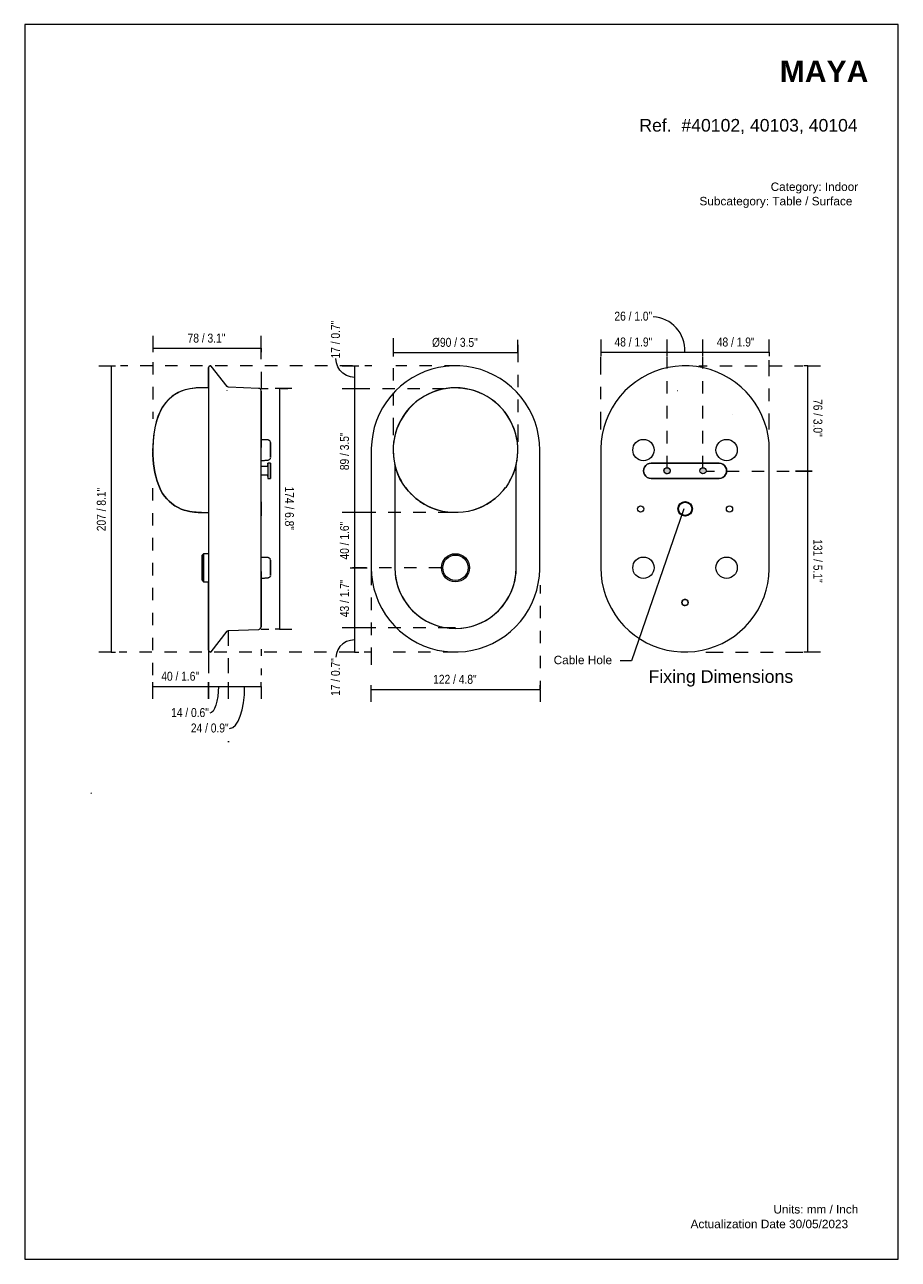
# Model space of a CAD drawing. Header units: millimetres. Extents: x 0 to 8.3, y 0 to 11.7.
import ezdxf

# ---------------------------------------------------------------- set-up
doc = ezdxf.new("R2010")
doc.units = ezdxf.units.MM
doc.layers.add('PDF_Geometría', color=7, linetype='Continuous')
doc.layers.add('PDF_Rellenos sólidos', color=7, linetype='Continuous', true_color=0xc0c0c0)
doc.layers.add('PDF_Texto', color=7, linetype='Continuous', true_color=0x5b5b5b)
doc.styles.add('PDF Arial Narrow', font='ARIALN.TTF')
doc.styles.add('PDF Montserrat-Light', font='arial.ttf')
doc.styles.add('PDF Montserrat-Medium', font='arial.ttf')
doc.styles.add('PDF Montserrat-Semi Bold', font='arialbd.ttf')
doc.styles.add('PDF Montserrat-Thin', font='arial.ttf')

msp = doc.modelspace()

# ---------------------------------------------------------------- hatches: boundary and pattern name
at = {"layer": 'PDF_Rellenos sólidos', "transparency": 33554559}
h = msp.add_hatch(color=256, dxfattribs=at)
h.paths.add_polyline_path([(6.081, 7.438), (6.088, 7.439), (6.095, 7.442), (6.101, 7.447), (6.106, 7.453), (6.109, 7.46), (6.11, 7.467), (6.109, 7.475), (6.106, 7.482), (6.101, 7.488), (6.095, 7.493), (6.088, 7.496), (6.081, 7.497), (6.073, 7.496), (6.066, 7.493), (6.06, 7.488), (6.055, 7.482), (6.052, 7.475), (6.052, 7.464), (6.052, 7.46), (6.056, 7.452), (6.06, 7.447), (6.066, 7.442), (6.073, 7.439)], flags=0)
h.paths.add_polyline_path([(6.42, 7.438), (6.428, 7.439), (6.435, 7.442), (6.441, 7.447), (6.446, 7.453), (6.449, 7.46), (6.45, 7.467), (6.449, 7.475), (6.446, 7.482), (6.441, 7.488), (6.435, 7.493), (6.428, 7.496), (6.42, 7.497), (6.411, 7.495), (6.406, 7.493), (6.4, 7.488), (6.395, 7.482), (6.392, 7.475), (6.392, 7.464), (6.392, 7.46), (6.395, 7.453), (6.4, 7.447), (6.406, 7.442), (6.413, 7.439)], flags=0)

# ---------------------------------------------------------------- linework, layer by layer
at = {"layer": 'PDF_Geometría', "lineweight": 18}
msp.add_lwpolyline([(0.002, 0), (8.268, 0), (8.268, 11.692), (0.002, 11.692)], close=True, dxfattribs=at)
at = {"layer": 'PDF_Geometría', "color": 251, "lineweight": 9, "true_color": 0x5b5b5b}
for points in [[(1.214, 8.746), (1.214, 8.628), (2.24, 8.628), (2.24, 8.746)], [(3.488, 8.706), (3.488, 8.588), (4.669, 8.588), (4.669, 8.706)], [(5.453, 8.71), (5.453, 8.592), (6.081, 8.592), (6.081, 8.71)], [(6.081, 8.553), (6.081, 8.592), (6.42, 8.592), (7.048, 8.592), (7.048, 8.71)], [(6.42, 8.553), (6.42, 8.592), (6.42, 8.71)], [(1.214, 8.628), (1.214, 8.589)], [(2.24, 8.628), (2.24, 8.589)], [(3.488, 8.588), (3.488, 8.549)], [(4.669, 8.588), (4.669, 8.549)], [(5.453, 8.592), (5.453, 8.553)], [(7.048, 8.592), (7.048, 8.553)], [(0.703, 8.462), (0.821, 8.462), (0.821, 5.75), (0.703, 5.75)], [(0.821, 8.462), (0.86, 8.462)], [(3.123, 8.352), (3.084, 8.356), (3.047, 8.37), (3.013, 8.391), (2.985, 8.419), (2.965, 8.453), (2.952, 8.491), (2.947, 8.531)], [(3.005, 8.462), (3.123, 8.462), (3.123, 8.242), (3.123, 7.071), (3.005, 7.071)], [(3.123, 8.462), (3.162, 8.462)], [(7.531, 5.751), (7.413, 5.751), (7.413, 7.465), (7.295, 7.465), (7.413, 7.465), (7.452, 7.465), (7.413, 7.465), (7.413, 8.462), (7.531, 8.462)], [(7.413, 8.462), (7.374, 8.462)], [(2.412, 8.248), (2.372, 8.248)], [(2.53, 8.248), (2.412, 8.248), (2.412, 5.967), (2.53, 5.967)], [(3.162, 8.242), (3.123, 8.242), (3.005, 8.242)], [(3.162, 7.071), (3.123, 7.071), (3.123, 6.549), (3.241, 6.549)], [(6.24, 7.107), (5.744, 5.667), (5.636, 5.667)], [(3.083, 6.549), (3.123, 6.549), (3.123, 5.979), (3.005, 5.979)], [(2.412, 5.967), (2.372, 5.967)], [(3.162, 5.979), (3.123, 5.979), (3.123, 5.751), (3.005, 5.751)], [(3.123, 5.865), (3.084, 5.861), (3.047, 5.849), (3.013, 5.83), (2.985, 5.804), (2.965, 5.773), (2.952, 5.738), (2.947, 5.702)], [(0.821, 5.75), (0.86, 5.75)], [(3.123, 5.751), (3.162, 5.751)], [(7.413, 5.751), (7.374, 5.751)], [(1.214, 5.308), (1.214, 5.426), (1.742, 5.426), (1.742, 5.308), (1.742, 5.426), (1.742, 5.466), (1.742, 5.426), (1.926, 5.426), (2.24, 5.426), (2.24, 5.308)], [(1.214, 5.426), (1.214, 5.466)], [(1.834, 5.426), (1.832, 5.377), (1.828, 5.329), (1.821, 5.285), (1.811, 5.247), (1.799, 5.215), (1.785, 5.192), (1.77, 5.178), (1.754, 5.173)], [(1.926, 5.466), (1.926, 5.426), (1.926, 5.308)], [(2.24, 5.426), (2.24, 5.466)], [(3.279, 5.397), (3.279, 5.437)], [(3.279, 5.279), (3.279, 5.397), (4.878, 5.397), (4.878, 5.279)], [(4.878, 5.397), (4.878, 5.437)]]:
    msp.add_lwpolyline(points, dxfattribs=at)
at = {"layer": 'PDF_Geometría', "color": 254, "lineweight": 9, "true_color": 0xd2d2d2}
for points in [[(1.214, 8.681), (1.214, 8.615)], [(2.24, 8.523), (2.24, 8.681)], [(3.488, 8.722), (3.488, 8.558)], [(4.669, 8.66), (4.669, 8.496)], [(5.453, 8.38), (5.453, 8.546)], [(6.081, 8.435), (6.081, 8.546)], [(6.42, 8.435), (6.42, 8.546)], [(0.976, 8.462), (0.908, 8.462)], [(1.212, 8.462), (1.094, 8.462)], [(1.214, 8.497), (1.214, 8.379)], [(1.448, 8.462), (1.33, 8.462)], [(1.685, 8.462), (1.567, 8.462)], [(1.921, 8.462), (1.803, 8.462)], [(2.157, 8.462), (2.039, 8.462)], [(2.393, 8.462), (2.275, 8.462)], [(2.629, 8.462), (2.511, 8.462)], [(2.866, 8.462), (2.748, 8.462)], [(3.102, 8.462), (2.984, 8.462)], [(3.288, 8.462), (3.22, 8.462)], [(3.488, 8.44), (3.488, 8.322)], [(3.619, 8.462), (3.513, 8.462)], [(3.855, 8.462), (3.737, 8.462)], [(4.078, 8.462), (3.973, 8.462)], [(6.382, 8.462), (6.46, 8.462)], [(6.579, 8.462), (6.697, 8.462)], [(6.815, 8.462), (6.933, 8.462)], [(7.048, 8.364), (7.048, 8.515)], [(7.051, 8.462), (7.169, 8.462)], [(7.287, 8.462), (7.366, 8.462)], [(2.24, 8.405), (2.24, 8.248), (2.306, 8.248)], [(4.669, 8.377), (4.669, 8.259)], [(6.081, 8.199), (6.081, 8.317)], [(6.42, 8.199), (6.42, 8.317)], [(1.214, 8.261), (1.214, 8.143)], [(2.424, 8.248), (2.49, 8.248)], [(3.269, 8.242), (3.16, 8.242)], [(3.505, 8.242), (3.387, 8.242)], [(3.488, 8.204), (3.488, 8.086)], [(3.741, 8.242), (3.623, 8.242)], [(3.969, 8.242), (3.859, 8.242)], [(5.453, 8.144), (5.453, 8.262)], [(7.048, 8.128), (7.048, 8.246)], [(4.669, 8.141), (4.669, 8.023)], [(6.081, 7.962), (6.081, 8.081)], [(6.42, 7.962), (6.42, 8.081)], [(1.214, 8.025), (1.214, 7.959)], [(3.488, 7.968), (3.488, 7.804)], [(5.453, 7.859), (5.453, 8.025)], [(7.048, 7.859), (7.048, 8.01)], [(4.669, 7.905), (4.669, 7.741)], [(6.081, 7.726), (6.081, 7.844)], [(6.42, 7.726), (6.42, 7.844)], [(6.081, 7.497), (6.081, 7.608)], [(6.42, 7.497), (6.42, 7.608)], [(6.45, 7.465), (6.528, 7.465)], [(6.646, 7.465), (6.764, 7.465)], [(6.882, 7.465), (7, 7.465)], [(7.118, 7.465), (7.236, 7.465)], [(7.354, 7.465), (7.432, 7.465)], [(1.214, 7.185), (1.214, 7.304)], [(1.214, 6.949), (1.214, 7.067)], [(3.324, 7.071), (3.16, 7.071)], [(3.56, 7.071), (3.442, 7.071)], [(3.796, 7.071), (3.678, 7.071)], [(4.078, 7.071), (3.914, 7.071)], [(1.214, 6.713), (1.214, 6.831)], [(1.214, 6.477), (1.214, 6.595)], [(3.237, 6.549), (3.105, 6.549)], [(3.279, 6.549), (3.279, 6.384)], [(3.473, 6.549), (3.355, 6.549)], [(3.709, 6.549), (3.591, 6.549)], [(3.958, 6.549), (3.827, 6.549)], [(1.214, 6.241), (1.214, 6.359)], [(4.878, 6.385), (4.878, 6.306)], [(3.279, 6.266), (3.279, 6.148)], [(1.214, 6.004), (1.214, 6.123)], [(4.878, 6.188), (4.878, 6.07)], [(2.24, 5.967), (2.312, 5.967)], [(2.43, 5.967), (2.502, 5.967)], [(3.324, 5.979), (3.16, 5.979)], [(3.279, 6.03), (3.279, 5.912)], [(3.56, 5.979), (3.442, 5.979)], [(3.796, 5.979), (3.678, 5.979)], [(4.078, 5.979), (3.914, 5.979)], [(1.214, 5.768), (1.214, 5.886)], [(1.926, 5.954), (1.926, 5.811)], [(4.878, 5.952), (4.878, 5.834)], [(0.969, 5.75), (0.894, 5.75)], [(1.205, 5.75), (1.087, 5.75)], [(1.442, 5.75), (1.324, 5.75)], [(1.678, 5.75), (1.56, 5.75)], [(1.742, 5.768), (1.742, 5.55)], [(1.914, 5.75), (1.796, 5.75)], [(2.15, 5.75), (2.032, 5.75)], [(2.24, 5.778), (2.24, 5.714)], [(2.386, 5.75), (2.268, 5.75)], [(2.623, 5.75), (2.505, 5.75)], [(2.859, 5.75), (2.741, 5.75)], [(3.095, 5.75), (2.977, 5.75)], [(3.288, 5.75), (3.213, 5.75)], [(3.279, 5.794), (3.279, 5.629)], [(3.606, 5.751), (3.488, 5.751)], [(3.842, 5.751), (3.724, 5.751)], [(4.078, 5.751), (3.96, 5.751)], [(6.447, 5.751), (6.611, 5.751)], [(6.729, 5.751), (6.848, 5.751)], [(6.966, 5.751), (7.084, 5.751)], [(7.202, 5.751), (7.366, 5.751)], [(1.214, 5.532), (1.214, 5.65)], [(1.926, 5.693), (1.926, 5.55)], [(4.878, 5.716), (4.878, 5.598)], [(2.24, 5.596), (2.24, 5.532)], [(4.878, 5.479), (4.878, 5.401)]]:
    msp.add_lwpolyline(points, dxfattribs=at)
at = {"layer": 'PDF_Geometría', "lineweight": 20}
for points in [[(2.24, 8.222), (2.24, 8.225), (2.235, 8.237), (2.226, 8.245), (2.215, 8.248), (1.931, 8.258), (1.926, 8.259), (1.918, 8.265), (1.766, 8.459), (1.763, 8.462), (1.757, 8.46), (1.745, 8.451), (1.742, 8.446)], [(1.742, 8.253), (1.742, 8.294), (1.742, 8.331), (1.742, 8.364), (1.742, 8.391), (1.742, 8.413), (1.742, 8.429), (1.742, 8.44), (1.742, 8.445), (1.742, 8.446), (1.742, 8.443), (1.742, 8.434), (1.742, 8.42), (1.742, 8.4), (1.742, 8.376), (1.742, 8.345), (1.742, 8.31), (1.742, 8.271), (1.742, 8.226), (1.742, 8.178), (1.742, 8.126), (1.742, 8.071), (1.742, 8.012), (1.742, 7.951), (1.742, 7.888), (1.742, 7.824), (1.742, 7.758), (1.742, 7.692), (1.742, 7.664), (1.742, 6.549), (1.742, 6.482), (1.742, 6.416), (1.742, 6.351), (1.742, 6.287), (1.742, 6.226), (1.742, 6.166), (1.742, 6.11), (1.742, 6.056), (1.742, 6.006), (1.742, 5.96), (1.742, 5.919), (1.742, 5.882), (1.742, 5.849), (1.742, 5.822), (1.742, 5.8), (1.742, 5.784), (1.742, 5.773), (1.742, 5.768), (1.742, 5.768), (1.742, 5.77), (1.742, 5.779), (1.742, 5.793), (1.742, 5.813), (1.742, 5.838), (1.742, 5.868), (1.742, 5.903), (1.742, 5.943), (1.742, 5.987), (1.742, 6.035), (1.742, 6.087), (1.742, 6.142), (1.742, 6.201), (1.742, 6.262), (1.742, 6.325), (1.742, 6.389), (1.742, 6.416)], [(1.742, 8.253), (1.674, 8.253), (1.666, 8.253), (1.655, 8.253), (1.642, 8.253), (1.625, 8.252), (1.607, 8.25), (1.586, 8.247), (1.563, 8.243), (1.538, 8.238), (1.512, 8.231), (1.483, 8.22), (1.453, 8.207), (1.422, 8.189), (1.393, 8.169), (1.368, 8.147), (1.346, 8.124), (1.325, 8.099), (1.307, 8.073), (1.291, 8.044), (1.276, 8.014), (1.263, 7.981), (1.251, 7.947), (1.241, 7.911), (1.233, 7.874), (1.226, 7.835), (1.221, 7.794), (1.218, 7.752), (1.215, 7.708), (1.215, 7.663), (1.215, 7.618), (1.218, 7.574), (1.221, 7.532), (1.226, 7.491), (1.233, 7.452), (1.241, 7.415), (1.251, 7.379), (1.263, 7.344), (1.276, 7.312), (1.291, 7.282), (1.307, 7.253), (1.325, 7.226), (1.346, 7.202), (1.368, 7.179), (1.393, 7.157), (1.422, 7.136), (1.453, 7.119), (1.483, 7.105), (1.512, 7.095), (1.538, 7.088), (1.563, 7.082), (1.586, 7.079), (1.607, 7.076), (1.625, 7.074), (1.642, 7.073), (1.655, 7.073), (1.666, 7.073), (1.674, 7.072), (1.666, 7.073), (1.655, 7.073), (1.642, 7.073), (1.625, 7.074), (1.607, 7.076), (1.586, 7.079), (1.563, 7.082), (1.538, 7.088), (1.512, 7.095), (1.483, 7.105), (1.453, 7.119), (1.422, 7.136), (1.393, 7.157), (1.368, 7.179), (1.346, 7.202), (1.325, 7.226), (1.307, 7.253), (1.291, 7.282), (1.276, 7.312), (1.263, 7.344), (1.251, 7.379), (1.241, 7.415), (1.233, 7.452), (1.226, 7.491), (1.221, 7.532), (1.218, 7.574), (1.215, 7.618), (1.215, 7.651)], [(1.917, 8.225), (1.917, 8.226)], [(2.24, 6.514), (2.24, 6.493), (2.24, 6.437), (2.24, 6.382), (2.24, 6.33), (2.24, 6.279), (2.24, 6.231), (2.24, 6.187), (2.24, 6.146), (2.24, 6.109), (2.24, 6.077), (2.24, 6.049), (2.24, 6.027), (2.24, 6.01), (2.24, 5.998), (2.24, 5.992), (2.24, 5.991), (2.24, 5.994), (2.24, 6.003), (2.24, 6.017), (2.24, 6.036), (2.24, 6.061), (2.24, 6.091), (2.24, 6.125), (2.24, 6.164), (2.24, 6.206), (2.24, 6.252), (2.24, 6.301), (2.24, 6.353), (2.24, 6.407), (2.24, 6.462), (2.24, 6.518), (2.24, 6.549), (2.24, 7.664), (2.24, 7.72), (2.24, 7.776), (2.24, 7.831), (2.24, 7.883), (2.24, 7.934), (2.24, 7.982), (2.24, 8.026), (2.24, 8.067), (2.24, 8.104), (2.24, 8.136), (2.24, 8.164), (2.24, 8.186), (2.24, 8.203), (2.24, 8.215), (2.24, 8.221), (2.24, 8.222), (2.24, 8.219), (2.24, 8.21), (2.24, 8.196), (2.24, 8.177), (2.24, 8.152), (2.24, 8.123), (2.24, 8.088), (2.24, 8.05), (2.24, 8.007), (2.24, 7.961), (2.24, 7.912), (2.24, 7.86), (2.24, 7.806), (2.24, 7.751), (2.24, 7.695), (2.24, 7.687)], [(2.329, 7.735), (2.329, 7.733), (2.329, 7.73), (2.329, 7.722), (2.329, 7.709), (2.329, 7.692), (2.329, 7.673), (2.329, 7.653), (2.329, 7.635), (2.329, 7.618), (2.329, 7.605), (2.329, 7.597), (2.329, 7.594), (2.329, 7.597), (2.329, 7.605), (2.329, 7.618), (2.329, 7.635), (2.329, 7.654), (2.329, 7.674), (2.329, 7.693), (2.329, 7.709), (2.329, 7.722), (2.329, 7.73), (2.329, 7.733), (2.329, 7.73), (2.329, 7.722), (2.329, 7.709), (2.329, 7.693), (2.329, 7.674), (2.329, 7.654), (2.329, 7.635), (2.329, 7.618), (2.329, 7.605), (2.329, 7.597), (2.329, 7.594), (2.329, 7.597), (2.329, 7.605), (2.329, 7.618), (2.329, 7.635), (2.329, 7.653), (2.329, 7.673), (2.329, 7.692), (2.329, 7.709), (2.329, 7.722), (2.329, 7.73), (2.329, 7.733), (2.329, 7.735), (2.325, 7.747), (2.317, 7.755), (2.305, 7.759), (2.24, 7.765), (2.305, 7.759), (2.317, 7.755), (2.318, 7.753)], [(2.324, 7.748), (2.325, 7.747), (2.326, 7.746)], [(1.215, 7.657), (1.215, 7.663), (1.215, 7.678)], [(2.307, 7.569), (2.305, 7.568), (2.24, 7.563), (2.305, 7.568), (2.307, 7.569), (2.319, 7.573), (2.326, 7.583), (2.327, 7.587)], [(2.24, 7.563), (2.24, 7.566), (2.24, 7.57)], [(2.303, 7.505), (2.303, 7.507), (2.24, 7.507)], [(2.329, 7.54), (2.303, 7.54)], [(2.303, 7.531), (2.303, 7.537), (2.303, 7.54), (2.303, 7.537), (2.303, 7.53), (2.303, 7.518), (2.303, 7.503), (2.303, 7.486), (2.303, 7.467), (2.303, 7.449), (2.303, 7.431), (2.303, 7.416), (2.303, 7.405), (2.303, 7.398), (2.303, 7.395), (2.329, 7.395)], [(2.303, 7.53), (2.303, 7.518)], [(2.32, 7.575), (2.319, 7.573), (2.317, 7.573)], [(2.327, 7.585), (2.326, 7.583), (2.325, 7.581)], [(3.508, 7.51), (3.523, 7.462)], [(4.633, 7.462), (4.649, 7.51)], [(2.24, 7.428), (2.303, 7.428), (2.303, 7.429)], [(2.303, 7.428), (2.303, 7.419), (2.303, 7.414), (2.303, 7.419), (2.303, 7.428), (2.303, 7.419), (2.303, 7.414), (2.303, 7.419), (2.303, 7.428), (2.303, 7.416), (2.303, 7.405), (2.303, 7.398), (2.303, 7.395)], [(2.303, 7.413), (2.303, 7.412), (2.303, 7.413)], [(3.524, 7.46), (3.543, 7.413), (3.567, 7.368)], [(4.59, 7.368), (4.613, 7.413), (4.633, 7.46)], [(3.604, 7.31), (3.626, 7.282)], [(3.634, 7.273), (3.661, 7.244)], [(4.496, 7.244), (4.522, 7.273)], [(4.53, 7.282), (4.552, 7.31)], [(3.667, 7.238), (3.699, 7.209)], [(3.703, 7.206), (3.74, 7.178)], [(3.741, 7.177), (3.781, 7.152)], [(3.783, 7.15), (3.823, 7.129)], [(4.333, 7.129), (4.374, 7.15)], [(4.376, 7.152), (4.416, 7.177)], [(4.417, 7.178), (4.454, 7.206)], [(4.458, 7.209), (4.49, 7.239)], [(1.674, 7.072), (1.742, 7.072)], [(3.829, 7.127), (3.867, 7.11)], [(3.876, 7.107), (3.913, 7.095)], [(4.243, 7.095), (4.28, 7.107)], [(4.289, 7.11), (4.328, 7.127)], [(1.742, 6.682), (1.695, 6.682), (1.682, 6.669)], [(1.695, 6.682), (1.695, 6.68), (1.695, 6.674), (1.695, 6.665), (1.695, 6.651), (1.695, 6.635), (1.695, 6.616), (1.695, 6.595), (1.695, 6.572), (1.695, 6.549), (1.695, 6.526), (1.695, 6.504), (1.695, 6.483), (1.695, 6.464), (1.695, 6.448), (1.695, 6.434), (1.695, 6.424), (1.695, 6.418), (1.695, 6.416)], [(2.329, 6.621), (2.329, 6.619), (2.329, 6.616), (2.329, 6.608), (2.329, 6.595), (2.329, 6.578), (2.329, 6.559), (2.329, 6.539), (2.329, 6.52), (2.329, 6.504), (2.329, 6.491), (2.329, 6.483), (2.329, 6.48), (2.329, 6.483), (2.329, 6.491), (2.329, 6.504), (2.329, 6.521), (2.329, 6.54), (2.329, 6.56), (2.329, 6.579), (2.329, 6.595), (2.329, 6.608), (2.329, 6.616), (2.329, 6.619), (2.329, 6.621), (2.325, 6.632), (2.317, 6.641), (2.305, 6.645), (2.24, 6.65), (2.305, 6.645), (2.317, 6.641), (2.318, 6.64)], [(2.24, 6.647), (2.24, 6.65)], [(2.24, 6.632), (2.24, 6.637)], [(2.324, 6.634), (2.325, 6.632), (2.326, 6.63)], [(2.307, 6.454), (2.305, 6.454), (2.24, 6.448), (2.305, 6.454), (2.307, 6.454), (2.319, 6.459), (2.326, 6.468), (2.327, 6.471)], [(2.32, 6.461), (2.319, 6.459), (2.317, 6.458)], [(2.327, 6.471), (2.326, 6.468), (2.325, 6.467)], [(1.682, 6.43), (1.695, 6.416), (1.742, 6.416)], [(1.742, 5.768), (1.745, 5.762), (1.757, 5.753), (1.761, 5.751), (1.766, 5.754), (1.918, 5.948), (1.922, 5.952), (1.931, 5.955), (2.215, 5.965), (2.218, 5.965), (2.229, 5.97), (2.237, 5.979), (2.24, 5.991)], [(1.925, 4.905), (1.935, 4.905)], [(0.634, 4.411), (0.627, 4.418)]]:
    msp.add_lwpolyline(points, dxfattribs=at)
for points in [[(4.876, 6.549), (4.876, 7.664), (4.873, 7.731), (4.864, 7.798), (4.85, 7.864), (4.831, 7.928), (4.806, 7.991), (4.776, 8.051), (4.74, 8.109), (4.701, 8.163), (4.656, 8.214), (4.608, 8.26), (4.556, 8.303), (4.5, 8.341), (4.442, 8.374), (4.38, 8.402), (4.317, 8.425), (4.252, 8.443), (4.186, 8.454), (4.119, 8.461), (4.052, 8.461), (3.984, 8.456), (3.918, 8.445), (3.853, 8.429), (3.789, 8.407), (3.727, 8.38), (3.668, 8.348), (3.612, 8.311), (3.559, 8.27), (3.51, 8.224), (3.465, 8.174), (3.424, 8.12), (3.388, 8.063), (3.357, 8.004), (3.33, 7.942), (3.31, 7.877), (3.295, 7.812), (3.285, 7.745), (3.281, 7.678), (3.281, 7.664), (3.281, 6.549), (3.284, 6.482), (3.292, 6.415), (3.306, 6.349), (3.326, 6.285), (3.351, 6.222), (3.381, 6.162), (3.416, 6.104), (3.456, 6.05), (3.5, 5.999), (3.549, 5.953), (3.601, 5.91), (3.656, 5.872), (3.715, 5.839), (3.776, 5.811), (3.839, 5.788), (3.904, 5.77), (3.971, 5.759), (4.038, 5.752), (4.105, 5.752), (4.172, 5.757), (4.239, 5.768), (4.304, 5.784), (4.368, 5.806), (4.429, 5.833), (4.488, 5.865), (4.545, 5.902), (4.598, 5.944), (4.647, 5.989), (4.692, 6.039), (4.733, 6.093), (4.769, 6.15), (4.8, 6.209), (4.826, 6.272), (4.847, 6.336), (4.862, 6.401), (4.872, 6.468), (4.876, 6.535)], [(2.303, 7.507), (2.303, 7.515), (2.303, 7.521), (2.303, 7.523), (2.303, 7.521), (2.303, 7.515)], [(2.303, 7.523), (2.303, 7.521), (2.303, 7.515), (2.303, 7.507), (2.303, 7.515), (2.303, 7.521)], [(2.329, 7.395), (2.329, 7.398), (2.329, 7.405), (2.329, 7.416), (2.329, 7.431), (2.329, 7.449), (2.329, 7.467), (2.329, 7.486), (2.329, 7.503), (2.329, 7.518), (2.329, 7.53), (2.329, 7.537), (2.329, 7.54), (2.329, 7.537), (2.329, 7.53), (2.329, 7.518), (2.329, 7.503), (2.329, 7.486), (2.329, 7.467), (2.329, 7.449), (2.329, 7.431), (2.329, 7.416), (2.329, 7.405), (2.329, 7.398)], [(2.329, 7.497), (2.329, 7.496), (2.329, 7.493), (2.329, 7.488), (2.329, 7.482), (2.329, 7.475), (2.329, 7.467), (2.329, 7.46), (2.329, 7.453), (2.329, 7.46), (2.329, 7.467), (2.329, 7.475), (2.329, 7.482), (2.329, 7.488), (2.329, 7.493), (2.329, 7.496)], [(2.329, 7.453), (2.329, 7.46), (2.329, 7.467), (2.329, 7.475), (2.329, 7.482), (2.329, 7.488), (2.329, 7.493), (2.329, 7.496), (2.329, 7.497), (2.329, 7.496), (2.329, 7.493), (2.329, 7.488), (2.329, 7.482), (2.329, 7.475), (2.329, 7.467), (2.329, 7.46)], [(4.653, 7.526), (4.64, 7.479), (4.623, 7.435), (4.603, 7.392), (4.58, 7.35), (4.553, 7.31), (4.523, 7.273), (4.49, 7.238), (4.454, 7.206), (4.416, 7.177), (4.376, 7.151), (4.333, 7.129), (4.289, 7.11), (4.244, 7.095), (4.197, 7.083), (4.15, 7.075), (4.102, 7.072), (4.054, 7.072), (4.007, 7.075), (3.959, 7.083), (3.913, 7.095), (3.867, 7.11), (3.823, 7.129), (3.781, 7.151), (3.741, 7.177), (3.703, 7.206), (3.667, 7.238), (3.634, 7.273), (3.604, 7.31), (3.577, 7.35), (3.553, 7.392), (3.533, 7.435), (3.517, 7.479), (3.504, 7.526), (3.504, 6.549), (3.506, 6.498), (3.512, 6.449), (3.523, 6.4), (3.538, 6.352), (3.557, 6.306), (3.581, 6.261), (3.607, 6.219), (3.638, 6.179), (3.672, 6.142), (3.709, 6.109), (3.749, 6.078), (3.791, 6.051), (3.835, 6.028), (3.882, 6.009), (3.93, 5.994), (3.978, 5.983), (4.028, 5.976), (4.078, 5.974), (4.128, 5.976), (4.178, 5.983), (4.227, 5.994), (4.275, 6.009), (4.321, 6.028), (4.366, 6.051), (4.408, 6.078), (4.448, 6.109), (4.485, 6.142), (4.518, 6.179), (4.549, 6.219), (4.576, 6.261), (4.599, 6.306), (4.618, 6.352), (4.633, 6.4), (4.644, 6.449), (4.651, 6.498), (4.653, 6.549)], [(2.303, 7.412), (2.303, 7.413)], [(2.329, 7.452), (2.329, 7.447), (2.329, 7.442), (2.329, 7.439), (2.329, 7.438), (2.329, 7.439), (2.329, 7.442), (2.329, 7.447)], [(2.329, 7.438), (2.329, 7.439), (2.329, 7.442), (2.329, 7.447), (2.329, 7.452), (2.329, 7.447), (2.329, 7.442), (2.329, 7.439)], [(2.24, 7.14), (2.24, 7.153), (2.24, 7.163), (2.24, 7.17), (2.24, 7.172), (2.24, 7.17), (2.24, 7.163), (2.24, 7.153)], [(2.24, 7.107), (2.24, 7.124), (2.24, 7.139), (2.24, 7.124), (2.24, 7.107), (2.24, 7.09), (2.24, 7.074), (2.24, 7.06), (2.24, 7.05), (2.24, 7.043), (2.24, 7.041), (2.24, 7.043), (2.24, 7.05), (2.24, 7.06), (2.24, 7.074), (2.24, 7.09)], [(2.24, 7.106), (2.24, 7.098), (2.24, 7.091), (2.24, 7.085), (2.24, 7.08), (2.24, 7.077), (2.24, 7.076), (2.24, 7.077), (2.24, 7.08), (2.24, 7.085), (2.24, 7.091), (2.24, 7.098), (2.24, 7.106), (2.24, 7.113), (2.24, 7.12), (2.24, 7.126), (2.24, 7.131), (2.24, 7.134), (2.24, 7.135), (2.24, 7.134), (2.24, 7.131), (2.24, 7.126), (2.24, 7.12), (2.24, 7.113), (2.24, 7.106), (2.24, 7.113), (2.24, 7.12), (2.24, 7.126), (2.24, 7.131), (2.24, 7.134), (2.24, 7.135), (2.24, 7.134), (2.24, 7.131), (2.24, 7.126), (2.24, 7.12), (2.24, 7.113), (2.24, 7.106), (2.24, 7.098), (2.24, 7.091), (2.24, 7.085), (2.24, 7.08), (2.24, 7.077), (2.24, 7.076), (2.24, 7.077), (2.24, 7.08), (2.24, 7.085), (2.24, 7.091), (2.24, 7.098)], [(1.682, 6.669), (1.682, 6.667), (1.682, 6.662), (1.682, 6.653), (1.682, 6.641), (1.682, 6.626), (1.682, 6.609), (1.682, 6.59), (1.682, 6.57), (1.682, 6.549), (1.682, 6.529), (1.682, 6.508), (1.682, 6.489), (1.682, 6.472), (1.682, 6.458), (1.682, 6.446), (1.682, 6.437), (1.682, 6.431), (1.682, 6.43), (1.682, 6.431), (1.682, 6.437), (1.682, 6.446), (1.682, 6.458), (1.682, 6.472), (1.682, 6.489), (1.682, 6.508), (1.682, 6.529), (1.682, 6.549), (1.682, 6.57), (1.682, 6.59), (1.682, 6.609), (1.682, 6.626), (1.682, 6.641), (1.682, 6.653), (1.682, 6.662), (1.682, 6.667)], [(2.329, 6.619), (2.329, 6.616), (2.329, 6.608), (2.329, 6.595), (2.329, 6.578), (2.329, 6.559), (2.329, 6.539), (2.329, 6.52), (2.329, 6.504), (2.329, 6.491), (2.329, 6.483), (2.329, 6.48), (2.329, 6.483), (2.329, 6.491), (2.329, 6.504), (2.329, 6.521), (2.329, 6.54), (2.329, 6.56), (2.329, 6.579), (2.329, 6.595), (2.329, 6.608), (2.329, 6.616)], [(2.24, 6.241), (2.24, 6.245), (2.24, 6.248), (2.24, 6.249), (2.24, 6.248), (2.24, 6.245)], [(2.24, 6.22), (2.24, 6.227), (2.24, 6.235), (2.24, 6.241), (2.24, 6.235), (2.24, 6.227), (2.24, 6.22), (2.24, 6.212), (2.24, 6.205), (2.24, 6.199), (2.24, 6.194), (2.24, 6.191), (2.24, 6.19), (2.24, 6.191), (2.24, 6.194), (2.24, 6.199), (2.24, 6.205), (2.24, 6.212)]]:
    msp.add_lwpolyline(points, close=True, dxfattribs=at)
at = {"layer": 'PDF_Geometría', "color": 253, "lineweight": 9, "true_color": 0xaaaaaa}
msp.add_lwpolyline([(7.048, 6.549), (7.048, 7.664), (7.045, 7.731), (7.037, 7.798), (7.023, 7.864), (7.003, 7.928), (6.978, 7.991), (6.948, 8.051), (6.913, 8.109), (6.873, 8.163), (6.829, 8.214), (6.78, 8.26), (6.728, 8.303), (6.672, 8.341), (6.614, 8.374), (6.553, 8.402), (6.489, 8.425), (6.424, 8.443), (6.358, 8.454), (6.291, 8.461), (6.224, 8.461), (6.157, 8.456), (6.09, 8.445), (6.025, 8.429), (5.961, 8.407), (5.899, 8.38), (5.84, 8.348), (5.784, 8.311), (5.731, 8.27), (5.682, 8.224), (5.637, 8.174), (5.596, 8.12), (5.56, 8.063), (5.529, 8.004), (5.503, 7.942), (5.482, 7.877), (5.467, 7.812), (5.457, 7.745), (5.453, 7.678), (5.453, 7.664), (5.453, 6.549), (5.456, 6.482), (5.464, 6.415), (5.478, 6.349), (5.498, 6.285), (5.523, 6.222), (5.553, 6.162), (5.588, 6.104), (5.628, 6.05), (5.672, 5.999), (5.721, 5.953), (5.773, 5.91), (5.829, 5.872), (5.887, 5.839), (5.948, 5.811), (6.012, 5.788), (6.077, 5.77), (6.143, 5.759), (6.21, 5.752), (6.277, 5.752), (6.344, 5.757), (6.411, 5.768), (6.476, 5.784), (6.54, 5.806), (6.602, 5.833), (6.661, 5.865), (6.717, 5.902), (6.77, 5.944), (6.819, 5.989), (6.864, 6.039), (6.905, 6.093), (6.941, 6.15), (6.972, 6.209), (6.998, 6.272), (7.019, 6.336), (7.034, 6.401), (7.044, 6.468), (7.048, 6.535)], close=True, dxfattribs=at)
at = {"layer": 'PDF_Geometría', "lineweight": 20}
msp.add_lwpolyline([(4.652, 7.526, 1.123435), (3.488, 7.662), (3.49, 7.609), (3.497, 7.559), (3.504, 7.526), (3.504, 7.528), (3.504, 6.549, 1), (4.653, 6.549), (4.653, 7.528), (4.652, 7.526)], format="xyb", dxfattribs=at)
at = {"layer": 'PDF_Geometría', "color": 253, "lineweight": 9, "true_color": 0xaaaaaa}
for points in [[(6.18, 8.229), (6.182, 8.229)], [(6.695, 8), (6.695, 7.999)], [(5.878, 7.416), (5.867, 7.431), (5.859, 7.449), (5.857, 7.467), (5.859, 7.486), (5.867, 7.503), (5.878, 7.518), (5.893, 7.53), (5.91, 7.537), (5.929, 7.54), (6.572, 7.54), (6.591, 7.537), (6.608, 7.53), (6.623, 7.518), (6.634, 7.503), (6.642, 7.486), (6.644, 7.467), (6.642, 7.449), (6.634, 7.431), (6.623, 7.416), (6.608, 7.405), (6.591, 7.398), (6.572, 7.395), (6.591, 7.398), (6.608, 7.405), (6.623, 7.416), (6.634, 7.431), (6.642, 7.449), (6.644, 7.467), (6.642, 7.486), (6.634, 7.503), (6.623, 7.518), (6.608, 7.53), (6.591, 7.537), (6.572, 7.54), (5.929, 7.54), (5.91, 7.537), (5.893, 7.53), (5.878, 7.518), (5.867, 7.503), (5.859, 7.486), (5.857, 7.467), (5.859, 7.449), (5.867, 7.431), (5.878, 7.416), (5.893, 7.405), (5.91, 7.398), (5.929, 7.395), (6.572, 7.395), (5.929, 7.395), (5.91, 7.398), (5.893, 7.405), (5.878, 7.416)], [(6.055, 7.453), (6.052, 7.46), (6.051, 7.467), (6.052, 7.475), (6.055, 7.482)], [(6.185, 7.107), (6.187, 7.124), (6.194, 7.139), (6.204, 7.153), (6.218, 7.163), (6.233, 7.17)], [(6.234, 7.17), (6.251, 7.172), (6.267, 7.17), (6.283, 7.163), (6.297, 7.153), (6.307, 7.139), (6.314, 7.124), (6.316, 7.107)]]:
    msp.add_lwpolyline(points, dxfattribs=at)
for points in [[(6.056, 7.483), (6.06, 7.488), (6.066, 7.493), (6.073, 7.496), (6.081, 7.497, -1.699337), (6.056, 7.452)], [(6.23, 6.241), (6.225, 6.235), (6.222, 6.227), (6.221, 6.22, 1.491841), (6.271, 6.241), (6.265, 6.245), (6.258, 6.248), (6.251, 6.249), (6.243, 6.248), (6.236, 6.245), (6.23, 6.241)]]:
    msp.add_lwpolyline(points, format="xyb", dxfattribs=at)
for centre, radius in [((5.857, 7.664), 0.101), ((6.644, 7.664), 0.101), ((6.42, 7.467), 0.0293), ((5.83, 7.106), 0.0295), ((5.83, 7.106), 0.0295), ((6.671, 7.106), 0.0295), ((6.671, 7.106), 0.0295), ((5.857, 6.549), 0.101), ((6.644, 6.549), 0.101), ((6.251, 6.22), 0.0295)]:
    msp.add_circle(centre, radius, dxfattribs=at)
at = {"layer": 'PDF_Geometría', "lineweight": 20}
for centre, radius in [((6.081, 7.467), 0.0293), ((6.42, 7.467), 0.0293), ((6.251, 7.107), 0.0656), ((4.078, 6.549), 0.133), ((4.078, 6.549), 0.12)]:
    msp.add_circle(centre, radius, dxfattribs=at)
at = {"layer": 'PDF_Geometría', "lineweight": 35}
msp.add_circle((6.251, 7.107), 0.0656, dxfattribs=at)
at = {"layer": 'PDF_Geometría', "color": 251, "lineweight": 9, "true_color": 0x5b5b5b}
msp.add_arc((5.929, 8.606), 0.321, 357.5735, 86.5541, dxfattribs=at)
at = {"layer": 'PDF_Geometría', "lineweight": 20}
msp.add_arc((4.078, 7.663), 0.59, 345.1909, 194.8091, dxfattribs=at)
at = {"layer": 'PDF_Geometría', "color": 253, "lineweight": 9, "true_color": 0xaaaaaa}
msp.add_arc((6.251, 7.107), 0.0656, 180, 360, dxfattribs=at)
at = {"layer": 'PDF_Geometría', "lineweight": 20}
msp.add_ellipse((17.905, -13.173), major_axis=(-16.511, 21.343), ratio=0.114391, start_param=6.194901, end_param=6.427055, dxfattribs=at)
at = {"layer": 'PDF_Geometría', "color": 251, "lineweight": 9, "true_color": 0x5b5b5b}
msp.add_ellipse((1.941, 5.426), major_axis=(0, 0.399), ratio=0.355409, start_param=3.1416, end_param=4.712382, dxfattribs=at)

# ---------------------------------------------------------------- texts
at = {"layer": 'PDF_Texto', "color": 7, "attachment_point": 4}
for s, insert, char_height, style in [('MAYA', (7.147, 11.25), 0.2038, 'PDF Montserrat-Semi Bold'), ('Ref.  #40102, 40103, 40104', (5.818, 10.728), 0.11929, 'PDF Montserrat-Medium'), ('Category: Indoor', (7.061, 10.145), 0.07953, 'PDF Montserrat-Light'), ('Subcategory: Table / Surface', (6.387, 10.009), 0.07999, 'PDF Montserrat-Light'), ('Fixing Dimensions', (5.905, 5.501), 0.11999, 'PDF Montserrat-Light'), ('Units: mm / Inch', (7.087, 0.473), 0.07953, 'PDF Montserrat-Thin'), ('Actualization Date 30/05/2023', (6.303, 0.334), 0.07999, 'PDF Montserrat-Light')]:
    msp.add_mtext(s, dxfattribs=dict(at, insert=insert, char_height=char_height, style=style))
at = {"layer": 'PDF_Texto', "char_height": 0.0845, "attachment_point": 4, "style": 'PDF Arial Narrow'}
for s, insert, rotation in [('17 / 0.7"', (2.943, 8.531), 90), ('76 / 3.0"', (7.507, 8.147), 270), ('89 / 3.5"', (3.028, 7.473), 90), ('207 / 8.1"', (0.727, 6.895), 90), ('174 / 6.8"', (2.506, 7.318), 270), ('40 / 1.6"', (3.028, 6.627), 90), ('131 / 5.1"', (7.507, 6.819), 270), ('43 / 1.7"', (3.028, 6.081), 90), ('17 / 0.7"', (2.943, 5.335), 90)]:
    msp.add_mtext(s, dxfattribs=dict(at, insert=insert, rotation=rotation))
at = {"layer": 'PDF_Texto', "attachment_point": 4}
for s, insert, char_height, style in [('26 / 1.0"', (5.582, 8.931), 0.0845, 'PDF Arial Narrow'), ('78 / 3.1"', (1.543, 8.723), 0.0845, 'PDF Arial Narrow'), ('Ø90 / 3.5"', (3.856, 8.682), 0.0845, 'PDF Arial Narrow'), ('48 / 1.9"', (5.583, 8.686), 0.0845, 'PDF Arial Narrow'), ('48 / 1.9"', (6.551, 8.686), 0.0845, 'PDF Arial Narrow'), ('Cable Hole', (5.007, 5.675), 0.08, 'PDF Montserrat-Light'), ('40 / 1.6"', (1.294, 5.521), 0.0845, 'PDF Arial Narrow'), ('122 / 4.8"', (3.867, 5.492), 0.0845, 'PDF Arial Narrow'), ('14 / 0.6"', (1.387, 5.177), 0.0845, 'PDF Arial Narrow'), ('24 / 0.9"', (1.574, 5.031), 0.0845, 'PDF Arial Narrow')]:
    msp.add_mtext(s, dxfattribs=dict(at, insert=insert, char_height=char_height, style=style))

doc.saveas('drawing.dxf')
